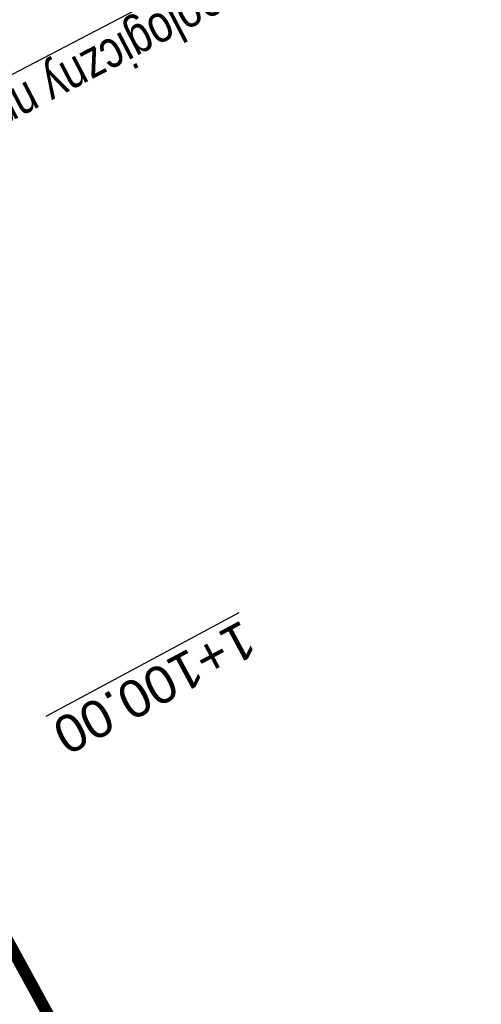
# Model space of a CAD drawing. Header units: metres. Extents: x 7529682 to 7533711, y 5721195 to 5727842.
# Tile 172 of 232: x 7530238 to 7530253, y 5726820 to 5726853. Entities that reach past the tile are written whole.
import ezdxf

# ---------------------------------------------------------------- set-up
doc = ezdxf.new("R2010")
doc.units = ezdxf.units.M
doc.linetypes.add('817-dzialki-09-05-04$0$HIDDEN', pattern=[0.375, 0.25, -0.125])
doc.layers.add('D-LR-etap-III', color=7, linetype='817-dzialki-09-05-04$0$HIDDEN', lineweight=50, true_color=0x00008f)
doc.layers.add('D-przekroje-pop', color=7, linetype='Continuous', lineweight=50, true_color=0x000099)
doc.layers.add('D-otw-geotechniczne-opis', color=7, linetype='Continuous', lineweight=30)
doc.layers.add('D-skarpa', color=2, linetype='Continuous')
doc.styles.add('2mm08', font='arial.ttf', dxfattribs={"width": 0.8})
doc.styles.get("Standard").update_dxf_attribs({"font": 'arial.ttf'})

msp = doc.modelspace()

# ---------------------------------------------------------------- linework, layer by layer
at = {"layer": 'D-LR-etap-III', "ltscale": 10, "flags": 128}
msp.add_lwpolyline([(7531750.474471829, 5723895.103125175, 0.4, 0.4, 0), (7531750.505, 5723895.13, 0.4, 0.4, 0), (7531682.71, 5724022.92, 0.4, 0.4, 0), (7531619.177023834, 5724147.203692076, 0.4, 0.4, 0), (7531592.308960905, 5724198.48863389, 0.4, 0.4, 0), (7531553.263875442, 5724272.918564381, 0.4, 0.4, 0), (7531504.019999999, 5724366.79, 0.4, 0.4, 0), (7531482.09, 5724407.62, 0.4, 0.4, 0), (7531412.350402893, 5724541.182759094, 0.4, 0.4, 0), (7531388.463669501, 5724586.929768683, 0.4, 0.4, 0), (7531345.12, 5724669.94, 0.4, 0.4, 0), (7531127.66, 5725081.67, 0.4, 0.4, 0), (7531059.253139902, 5725211.040795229, 0.4, 0.4, 0), (7531008.007244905, 5725307.953830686, 0.4, 0.4, 0), (7530964.181635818, 5725390.835555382, 0.4, 0.4, 0), (7530914.557354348, 5725484.683561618, 0.4, 0.4, 0), (7530865.243241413, 5725577.493975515, 0.4, 0.4, 0), (7530840.085257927, 5725624.058651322, 0.4, 0.4, 0), (7530802.559525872, 5725694.924584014, 0.4, 0.4, 0), (7530755.54, 5725787.51, 0.4, 0.4, 0), (7530708.717810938, 5725876.303221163, 0.4, 0.4, 0), (7530695.12, 5725902.09, 0.4, 0.4, 0), (7530642.91397006, 5726001.07839487, 0.4, 0.4, 0), (7530634.934723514, 5726016.146615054, 0.4, 0.4, 0), (7530610.820000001, 5726061.929999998, 0.4, 0.4, 0), (7530610.820000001, 5726061.929999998, 0.4, 0.4, 0), (7530607.21, 5726063.51, 0.4, 0.4, 0), (7530597.42, 5726080.68, 0.4, 0.4, 0), (7530591.16, 5726088.44, 0.4, 0.4, 0), (7530581.28, 5726107.21, 0.4, 0.4, 0), (7530571.29, 5726130.56, 0.4, 0.4, 0), (7530549.554994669, 5726171.527317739, 0.4, 0.4, 0), (7530531.014309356, 5726206.473807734, 0.4, 0.4, 0), (7530516.461208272, 5726236.016618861, 0.4, 0.4, 0), (7530500.798929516, 5726266.141265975, 0.4, 0.4, 0), (7530491.349999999, 5726283.94, 0.4, 0.4, 0), (7530482.4, 5726303.41, 0.4, 0.4, 0), (7530482.4, 5726303.41, 0.4, 0.4, 0), (7530450.41, 5726357.28, 0.4, 0.4, 0), (7530397.759396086, 5726458.499907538, 0.4, 0.4, 0), (7530334.707815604, 5726583.664702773, 0.4, 0.4, 0), (7530303.939274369, 5726645.167943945, 0.4, 0.4, 0), (7530300.509779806, 5726651.777515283, 0.4, 0.4, 0), (7530289.213532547, 5726671.966724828, 0.4, 0.4, 0), (7530281.54, 5726685.57, 0.4, 0.4, 0), (7530261.37085633, 5726724.163374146, 0.4, 0.4, 0), (7530254.03, 5726738.21, 0.4, 0.4, 0), (7530197.219999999, 5726845.06, 0.4, 0.4, 0), (7530194.71, 5726849.15, 0.4, 0.4, 0), (7530195.92, 5726850.75, 0.4, 0.4, 0), (7530170.546669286, 5726892.961489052, 0.4, 0.4, 0), (7530143.174718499, 5726945.065838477, 0.4, 0.4, 0), (7530105.059999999, 5727018.32, 0.4, 0.4, 0), (7530100.059999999, 5727027.16, 0.4, 0.4, 0), (7530062.318670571, 5727099.625398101, 0.4, 0.4, 0), (7530015.378537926, 5727189.420463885, 0.4, 0.4, 0), (7529983.207960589, 5727250.206596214, 0.4, 0.4, 0), (7529953.284293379, 5727306.74720398, 0.4, 0.4, 0), (7529900.67053443, 5727406.15903814, 0.4, 0.4, 0), (7529890.630239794, 5727425.131178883, 0.4, 0.4, 0), (7529875.155383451, 5727454.426350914, 0.4, 0.4, 0), (7529857.560096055, 5727487.787346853, 0.4, 0.4, 0), (7529835.194401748, 5727530.19312405, 0.4, 0.4, 0), (7529811.740544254, 5727574.662079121, 0.4, 0.4, 0), (7529792.101859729, 5727611.922638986, 0.4, 0.4, 0), (7529768.066117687, 5727657.469613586, 0.4, 0.4, 0), (7529755.210566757, 5727682.131373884, 0.4, 0.4, 0), (7529753.309999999, 5727681.13, 0.4, 0.4, 0), (7529739.21, 5727707.77, 0.4, 0.4, 0), (7529735.394745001, 5727711.251990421, 0.4, 0.4, 0), (7529725.42, 5727730.2, 0.4, 0.4, 0), (7529723.55, 5727729.88, 0.4, 0.4, 0), (7529695.566668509, 5727782.932080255, 0.4, 0.4, 0), (7529717.67971874, 5727794.024357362, 0.4, 0.4, 0), (7529736.274870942, 5727758.647400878, 0.4, 0.4, 0), (7529736.274870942, 5727758.647400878, 0.4, 0.4, 0), (7529744.511003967, 5727750.406106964, 0.4, 0.4, 0), (7529744.511003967, 5727750.406106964, 0.4, 0.4, 0), (7529750.282568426, 5727738.549848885, 0.4, 0.4, 0), (7529777.108510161, 5727687.569424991, 0.4, 0.4, 0), (7529796.51537536, 5727651.329932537, 0.4, 0.4, 0), (7529814.937945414, 5727616.793170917, 0.4, 0.4, 0), (7529839.006722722, 5727572.303976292, 0.4, 0.4, 0), (7529860.617626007, 5727532.509108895, 0.4, 0.4, 0), (7529882.348967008, 5727491.504261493, 0.4, 0.4, 0), (7529904.865139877, 5727449.096370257, 0.4, 0.4, 0), (7529920.747384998, 5727418.884773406, 0.4, 0.4, 0), (7529946.676504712, 5727368.547487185, 0.4, 0.4, 0), (7529972.024701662, 5727320.573310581, 0.4, 0.4, 0), (7529987.740014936, 5727290.153392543, 0.4, 0.4, 0), (7529996.497385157, 5727273.661630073, 0.4, 0.4, 0), (7530017.541471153, 5727234.202689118, 0.4, 0.4, 0), (7530033.053657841, 5727204.864166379, 0.4, 0.4, 0), (7530051.622983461, 5727170.222745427, 0.4, 0.4, 0), (7530069.276612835, 5727137.015751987, 0.4, 0.4, 0), (7530089.385386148, 5727097.533639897, 0.4, 0.4, 0), (7530109.712512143, 5727060.746615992, 0.4, 0.4, 0), (7530136.769722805, 5727011.640131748, 0.4, 0.4, 0), (7530162.446686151, 5726962.743777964, 0.4, 0.4, 0), (7530187.674104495, 5726916.992101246, 0.4, 0.4, 0), (7530207.820739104, 5726879.335323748, 0.4, 0.4, 0), (7530230.625609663, 5726834.518686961, 0.4, 0.4, 0), (7530262.288093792, 5726776.61832811, 0.4, 0.4, 0), (7530277.509672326, 5726760.213143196, 0.4, 0.4, 0), (7530286.036865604, 5726744.106684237, 0.4, 0.4, 0), (7530288.097472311, 5726735.884066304, 0.4, 0.4, 0), (7530290.393870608, 5726725.046963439, 0.4, 0.4, 0), (7530296.17664807, 5726713.582980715, 0.4, 0.4, 0), (7530302.726195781, 5726701.18226779, 0.4, 0.4, 0), (7530325.685047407, 5726657.466383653, 0.4, 0.4, 0), (7530343.243978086, 5726623.648592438, 0.4, 0.4, 0), (7530360.229820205, 5726591.746871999, 0.4, 0.4, 0), (7530383.20855044, 5726548.059469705, 0.4, 0.4, 0), (7530406.017875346, 5726503.605514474, 0.4, 0.4, 0), (7530427.464919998, 5726462.620289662, 0.4, 0.4, 0), (7530447.9278544, 5726424.388014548, 0.4, 0.4, 0), (7530471.126878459, 5726379.920667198, 0.4, 0.4, 0), (7530490.501003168, 5726343.033350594, 0.4, 0.4, 0), (7530509.499458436, 5726306.733076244, 0.4, 0.4, 0), (7530529.890269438, 5726267.244072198, 0.4, 0.4, 0), (7530543.852446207, 5726238.990319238, 0.4, 0.4, 0), (7530554.808897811, 5726218.943990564, 0.4, 0.4, 0), (7530559.027108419, 5726212.223286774, 0.4, 0.4, 0), (7530563.060988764, 5726206.409670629, 0.4, 0.4, 0), (7530566.93354971, 5726200.463543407, 0.4, 0.4, 0), (7530569.771022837, 5726194.901501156, 0.4, 0.4, 0), (7530571.47319415, 5726191.282350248, 0.4, 0.4, 0), (7530572.839142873, 5726188.024533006, 0.4, 0.4, 0), (7530575.295071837, 5726182.034664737, 0.4, 0.4, 0), (7530579.736851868, 5726173.306070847, 0.4, 0.4, 0), (7530583.3, 5726167.41, 0.4, 0.4, 0), (7530593.4, 5726163.33, 0.4, 0.4, 0), (7530598.618375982, 5726155.264489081, 0.4, 0.4, 0), (7530608.258304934, 5726140.497132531, 0.4, 0.4, 0), (7530603.269999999, 5726136.83, 0.4, 0.4, 0), (7530606.53, 5726131.84, 0.4, 0.4, 0), (7530604.239057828, 5726124.21679044, 0.4, 0.4, 0), (7530605.847136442, 5726121.630127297, 0.4, 0.4, 0), (7530608.971611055, 5726116.164124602, 0.4, 0.4, 0), (7530618.114293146, 5726097.791111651, 0.4, 0.4, 0), (7530651.213125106, 5726034.959524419, 0.4, 0.4, 0), (7530670.243741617, 5725998.61095082, 0.4, 0.4, 0), (7530698.075474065, 5725945.952624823, 0.4, 0.4, 0), (7530716.505955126, 5725911.3051464, 0.4, 0.4, 0), (7530735.223454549, 5725875.667401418, 0.4, 0.4, 0), (7530752.504235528, 5725842.154920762, 0.4, 0.4, 0), (7530778.310652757, 5725793.501254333, 0.4, 0.4, 0), (7530797.499961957, 5725756.381811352, 0.4, 0.4, 0), (7530812.518974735, 5725728.28874362, 0.4, 0.4, 0), (7530820.039295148, 5725713.160404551, 0.4, 0.4, 0), (7530822.422446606, 5725710.193574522, 0.4, 0.4, 0), (7530833.154893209, 5725688.800634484, 0.4, 0.4, 0), (7530849.629354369, 5725656.158601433, 0.4, 0.4, 0), (7530867.98290276, 5725621.963939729, 0.4, 0.4, 0), (7530872.629809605, 5725612.88760475, 0.4, 0.4, 0), (7530880.354488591, 5725597.594500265, 0.4, 0.4, 0), (7530883.839446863, 5725593.389159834, 0.4, 0.4, 0), (7530891.782113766, 5725587.763349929, 0.4, 0.4, 0), (7530895.038670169, 5725584.280746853, 0.4, 0.4, 0), (7530897.033644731, 5725580.941110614, 0.4, 0.4, 0), (7530900.951646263, 5725579.945856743, 0.4, 0.4, 0), (7530904.80970798, 5725571.977328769, 0.4, 0.4, 0), (7530903.682362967, 5725568.566434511, 0.4, 0.4, 0), (7530908.900614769, 5725558.844845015, 0.4, 0.4, 0), (7530910.252030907, 5725545.671606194, 0.4, 0.4, 0), (7530912.872986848, 5725538.645543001, 0.4, 0.4, 0), (7530945.278171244, 5725478.464284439, 0.4, 0.4, 0), (7530959.692318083, 5725450.24628822, 0.4, 0.4, 0), (7531002.82670893, 5725368.192370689, 0.4, 0.4, 0), (7531044.703532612, 5725290.314293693, 0.4, 0.4, 0), (7531064.098839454, 5725253.212562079, 0.4, 0.4, 0), (7531083.010253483, 5725216.677517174, 0.4, 0.4, 0), (7531113.013137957, 5725158.465613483, 0.4, 0.4, 0), (7531137.364304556, 5725113.07076138, 0.4, 0.4, 0), (7531150.830830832, 5725086.711759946, 0.4, 0.4, 0), (7531159.745663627, 5725076.640848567, 0.4, 0.4, 0), (7531166.309999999, 5725074.58, 0.4, 0.4, 0), (7531172.29, 5725062.58, 0.4, 0.4, 0), (7531170.589828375, 5725055.605912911, 0.4, 0.4, 0), (7531173.732823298, 5725044.080706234, 0.4, 0.4, 0), (7531215.342008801, 5724964.859648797, 0.4, 0.4, 0), (7531238.054496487, 5724921.684649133, 0.4, 0.4, 0), (7531262.389821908, 5724875.282876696, 0.4, 0.4, 0), (7531295.587160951, 5724811.265731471, 0.4, 0.4, 0), (7531348.487908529, 5724712.362812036, 0.4, 0.4, 0), (7531363.740817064, 5724682.68394264, 0.4, 0.4, 0), (7531366.986905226, 5724675.865317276, 0.4, 0.4, 0), (7531382.541261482, 5724646.110625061, 0.4, 0.4, 0), (7531401.299165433, 5724610.874551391, 0.4, 0.4, 0), (7531428.964837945, 5724558.862274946, 0.4, 0.4, 0), (7531449.111202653, 5724520.397801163, 0.4, 0.4, 0), (7531477.292992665, 5724465.831467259, 0.4, 0.4, 0), (7531500.996290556, 5724421.112506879, 0.4, 0.4, 0), (7531512.121834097, 5724400.549045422, 0.4, 0.4, 0), (7531513.78163794, 5724396.757451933, 0.4, 0.4, 0), (7531526.32, 5724379.39, 0.4, 0.4, 0), (7531566.783642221, 5724302.73628205, 0.4, 0.4, 0), (7531578.579156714, 5724282.774819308, 0.4, 0.4, 0), (7531584.232619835, 5724273.111246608, 0.4, 0.4, 0), (7531590.109283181, 5724263.508189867, 0.4, 0.4, 0), (7531593.027899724, 5724258.771479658, 0.4, 0.4, 0), (7531595.711841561, 5724254.226824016, 0.4, 0.4, 0), (7531601.659976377, 5724243.898197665, 0.4, 0.4, 0), (7531606.097733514, 5724235.986407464, 0.4, 0.4, 0), (7531609.382207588, 5724230.799061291, 0.4, 0.4, 0), (7531611.580260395, 5724227.671180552, 0.4, 0.4, 0), (7531612.707802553, 5724225.86410867, 0.4, 0.4, 0), (7531618.665224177, 5724214.480919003, 0.4, 0.4, 0), (7531619.885522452, 5724212.333950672, 0.4, 0.4, 0), (7531620.931818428, 5724210.787064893, 0.4, 0.4, 0), (7531623.518605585, 5724207.111542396, 0.4, 0.4, 0), (7531626.143926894, 5724203.61306897, 0.4, 0.4, 0), (7531632.022984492, 5724196.485954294, 0.4, 0.4, 0), (7531653.949089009, 5724152.617641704, 0.4, 0.4, 0), (7531656.750690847, 5724143.103797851, 0.4, 0.4, 0), (7531659.61440691, 5724133.254504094, 0.4, 0.4, 0), (7531661.627147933, 5724128.646047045, 0.4, 0.4, 0.01093811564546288), (7531674.314987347, 5724101.43546424, 0.4, 0.4, 0), (7531685.137626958, 5724081.408252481, 0.4, 0.4, 0), (7531692.159945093, 5724066.277333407, 0.4, 0.4, 0), (7531699.662164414, 5724051.388120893, 0.4, 0.4, 0), (7531704.480624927, 5724040.808561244, 0.4, 0.4, 0), (7531704.480624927, 5724040.808561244, 0.4, 0.4, 0), (7531704.401251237, 5724037.368913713, 0.4, 0.4, 0), (7531720.383609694, 5724003.441317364, 0.4, 0.4, 0), (7531728.79890528, 5723986.206298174, 0.4, 0.4, 0), (7531733.237926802, 5723977.192631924, 0.4, 0.4, 0), (7531736.750027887, 5723969.505210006, 0.4, 0.4, 0), (7531737.336143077, 5723968.518916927, 0.4, 0.4, 0), (7531738.285051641, 5723967.699360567, 0.4, 0.4, 0), (7531742.180915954, 5723962.346428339, 0.4, 0.4, 0), (7531744.286141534, 5723958.615526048, 0.4, 0.4, 0), (7531755.393260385, 5723944.192617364, 0.4, 0.4, 0), (7531758.69, 5723936.76, 0.4, 0.4, 0), (7531780.08, 5723929.25, 0.4, 0.4, 0), (7531792.611989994, 5723906.337708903, 0.4, 0.4, 0), (7531792.611989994, 5723906.337708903, 0.4, 0.4, 0), (7531756.962094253, 5723883.055323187, 0.4, 0.4, 0), (7531750.46, 5723895.130000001, 0.4, 0.4, 0), (7531750.46, 5723895.130000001, 0, 0, 0)], format="xyseb", dxfattribs=at)
at = {"layer": 'D-otw-geotechniczne-opis', "linetype": 'ByBlock', "lineweight": 30}
msp.add_lwpolyline([(7530248.70037828, 5726857.312401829), (7530231.956740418, 5726848.591451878), (7530224.792439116, 5726850.260532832), (7530219.451646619, 5726847.478772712)], dxfattribs=at)
at = {"layer": 'D-skarpa', "linetype": 'Continuous'}
msp.add_lwpolyline([(7530215.947524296, 5726851.735088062), (7530216.215109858, 5726851.184920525, 0.06497922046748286), (7530224.958918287, 5726831.36793312, -2.610821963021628e-05), (7530231.251929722, 5726819.506548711), (7530233.617734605, 5726815.101668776), (7530238.381060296, 5726806.30894341), (7530240.812599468, 5726801.93936912), (7530243.539830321, 5726797.72860975), (7530246.145187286, 5726793.452392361)], format="xyb", dxfattribs=at)

# ---------------------------------------------------------------- texts
at = {"layer": 'D-otw-geotechniczne-opis', "linetype": 'Continuous', "insert": (7530248.25692455, 5726857.081428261), "char_height": 1.25, "attachment_point": 4, "rotation": 207.51282422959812, "style": '2mm08'}
msp.add_mtext('Otwór geologiczny nr OG-3.3\\Pkm 1+074.78', dxfattribs=at)
at = {"layer": 'D-przekroje-pop', "lineweight": 30}
msp.add_text('%%U1+100.00', height=1.25, rotation=208.2400828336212, dxfattribs=at).set_placement((7530245.087427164, 5726833.180643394))

doc.saveas('drawing.dxf')
